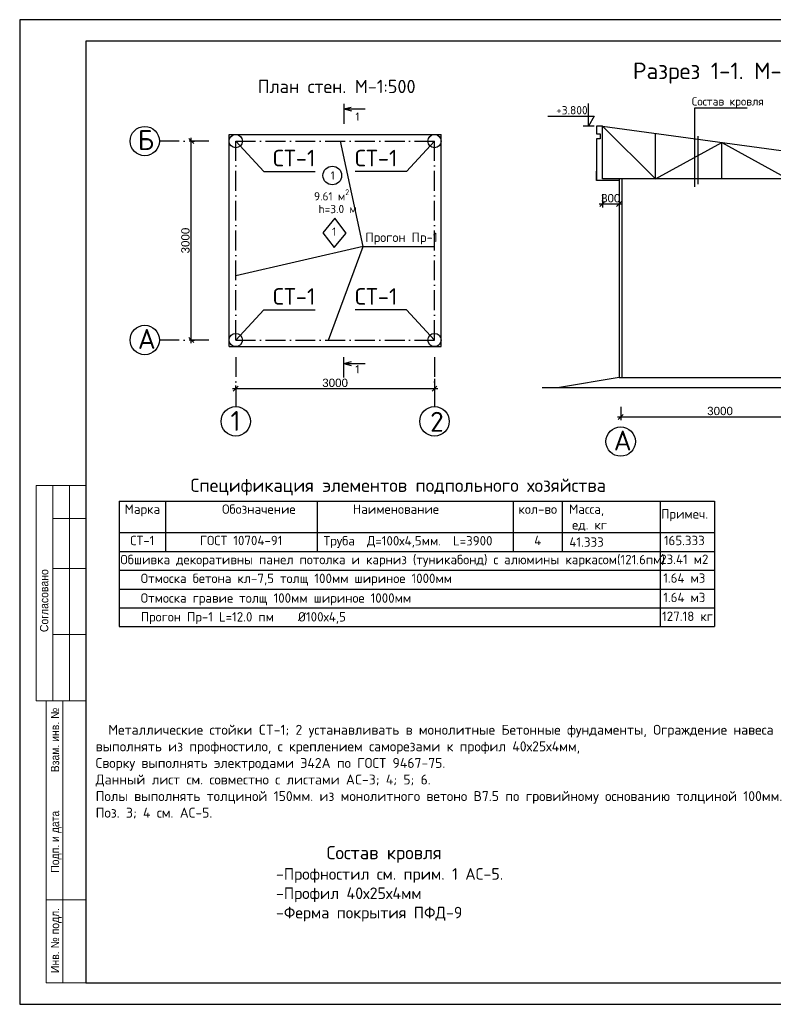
# Model space of a CAD drawing. Header units: millimetres. Extents: x 1527433 to 14789979, y -245576 to 11310.
# Tile 9 of 135: x 1761211 to 1783961, y -167205 to -137505. Entities that reach past the tile are written whole.
import ezdxf

# ---------------------------------------------------------------- set-up
doc = ezdxf.new("R2010")
doc.units = ezdxf.units.MM
doc.linetypes.add('ACAD_ISO10W100', pattern=[18, 12, -3, 0, -3])
doc.layers.add('G-ANNO-TTLB-THIN_Ном._пера__1', color=7, linetype='Continuous', lineweight=15)
doc.layers.add('G-ANNO-TTLB_Ном._пера__1', color=7, linetype='Continuous', lineweight=15)
doc.layers.add('tsokol', color=7, linetype='Continuous', true_color=0x712c23)
doc.styles.get("Standard").update_dxf_attribs({"font": 'isocpeur.ttf', "height": 250})
doc.styles.add('ValeraTextStyle', font='isocpeur.ttf')
doc.styles.add('ГОСТ Б М-100', font='arial.ttf', dxfattribs={"height": 250})
doc.styles.add('Мухриддин 1 100', font='isocpeur.ttf', dxfattribs={"height": 250})
doc.styles.add('СГЕНЕРИР_СТИЛЬ_1', font='arial.ttf')
doc.dimstyles.new('ГОСТ -М100', dxfattribs={"dimscale": 100, "dimtxt": 250, "dimasz": 1.5, "dimexe": 1, "dimexo": 1, "dimgap": 0.5, "dimtad": 1, "dimdec": 0, "dimlfac": -1, "dimtxsty": 'ГОСТ Б М-100', "dimblk": 'OBLIQUE', "dimcen": 1.5, "dimdle": 1, "dimclrd": 251, "dimclre": 256, "dimclrt": 251, "dimadec": 0, "dimazin": 0, "dimtfac": 1, "dimtdec": 0, "dimtmove": 0, "dimatfit": 3, "dimldrblk": 'OBLIQUE', "dimfxl": 6, "dimfxlon": 1, "dimfrac": 2, "dimlwd": -1, "dimlwe": -1, "dimarcsym": 0})

# ---------------------------------------------------------------- blocks, each defined once
blk = doc.blocks.new('_Oblique')
at = {"color": 0, "linetype": 'ByBlock', "lineweight": -2}
blk.add_line((-0.5, -0.5), (0.5, 0.5), dxfattribs=at)
blk = doc.blocks.new('*D898')
at = {"color": 251, "ltscale": 5, "transparency": 16777216}
blk.add_line((1766392, -147267), (1766392, -141067), dxfattribs=at)
at = {"ltscale": 5, "transparency": 16777216}
for p, q in [((1766392, -141167), (1766492, -141167)), ((1766392, -147167), (1766492, -147167))]:
    blk.add_line(p, q, dxfattribs=at)
at = {"layer": 'Defpoints', "color": 0, "ltscale": 5, "transparency": 16777216}
for p in [(1766392, -141167), (1766392, -141167), (1766392, -147167)]:
    blk.add_point(p, dxfattribs=at)
at = {"color": 251, "ltscale": 5, "transparency": 16777216, "xscale": 150, "yscale": 150, "zscale": 150}
for p, rotation in [((1766392, -141167), 90), ((1766392, -147167), 270)]:
    blk.add_blockref('_Oblique', p, dxfattribs=dict(at, rotation=rotation))
at = {"color": 251, "ltscale": 5, "transparency": 16777216, "insert": (1766215, -144167), "char_height": 250, "attachment_point": 5, "rotation": 90, "style": 'ГОСТ Б М-100'}
blk.add_mtext('3000', dxfattribs=at)
blk = doc.blocks.new('*D899')
at = {"ltscale": 5, "transparency": 16777216}
for p, q in [((1773733, -148337), (1773733, -148737)), ((1767733, -148637), (1767733, -148537))]:
    blk.add_line(p, q, dxfattribs=at)
at = {"color": 251, "ltscale": 5, "transparency": 16777216}
blk.add_line((1773833, -148637), (1767633, -148637), dxfattribs=at)
at = {"layer": 'Defpoints', "color": 0, "ltscale": 5, "transparency": 16777216}
for p in [(1773733, -148215), (1767733, -148637), (1767733, -148637)]:
    blk.add_point(p, dxfattribs=at)
at = {"color": 251, "ltscale": 5, "transparency": 16777216, "xscale": 150, "yscale": 150, "zscale": 150, "rotation": 180}
blk.add_blockref('_Oblique', (1767733, -148637), dxfattribs=at)
at = {"color": 251, "ltscale": 5, "transparency": 16777216, "xscale": 150, "yscale": 150, "zscale": 150}
blk.add_blockref('_Oblique', (1773733, -148637), dxfattribs=at)
at = {"color": 251, "ltscale": 5, "transparency": 16777216, "insert": (1770733, -148460), "char_height": 250, "attachment_point": 5, "style": 'ГОСТ Б М-100'}
blk.add_mtext('3000', dxfattribs=at)
blk = doc.blocks.new('*D900')
at = {"ltscale": 5, "transparency": 16777216}
for p, q in [((1779353, -149187), (1779353, -149587)), ((1785353, -149187), (1785353, -149587))]:
    blk.add_line(p, q, dxfattribs=at)
at = {"color": 251, "ltscale": 5, "transparency": 16777216}
blk.add_line((1779253, -149487), (1785453, -149487), dxfattribs=at)
at = {"layer": 'Defpoints', "color": 0, "ltscale": 5, "transparency": 16777216}
for p in [(1779353, -148300), (1785353, -148300), (1785353, -149487)]:
    blk.add_point(p, dxfattribs=at)
at = {"color": 251, "ltscale": 5, "transparency": 16777216, "xscale": 150, "yscale": 150, "zscale": 150, "rotation": 180}
blk.add_blockref('_Oblique', (1779353, -149487), dxfattribs=at)
at = {"color": 251, "ltscale": 5, "transparency": 16777216, "xscale": 150, "yscale": 150, "zscale": 150}
blk.add_blockref('_Oblique', (1785353, -149487), dxfattribs=at)
at = {"color": 251, "ltscale": 5, "transparency": 16777216, "insert": (1782353, -149309), "char_height": 250, "attachment_point": 5, "style": 'ГОСТ Б М-100'}
blk.add_mtext('3000', dxfattribs=at)
blk = doc.blocks.new('*D911')
at = {"ltscale": 5, "transparency": 16777216}
for p, q in [((1778803, -142768), (1778803, -143168)), ((1779303, -142768), (1779303, -143168))]:
    blk.add_line(p, q, dxfattribs=at)
at = {"color": 251, "ltscale": 5, "transparency": 16777216}
blk.add_line((1779403, -143068), (1778703, -143068), dxfattribs=at)
at = {"layer": 'Defpoints', "color": 0, "ltscale": 5, "transparency": 16777216}
for p in [(1778803, -142300), (1779303, -142300), (1778803, -143068)]:
    blk.add_point(p, dxfattribs=at)
at = {"color": 251, "ltscale": 5, "transparency": 16777216, "xscale": 150, "yscale": 150, "zscale": 150, "rotation": 180}
blk.add_blockref('_Oblique', (1778803, -143068), dxfattribs=at)
at = {"color": 251, "ltscale": 5, "transparency": 16777216, "xscale": 150, "yscale": 150, "zscale": 150}
blk.add_blockref('_Oblique', (1779303, -143068), dxfattribs=at)
at = {"color": 251, "ltscale": 5, "transparency": 16777216, "insert": (1779053, -142891), "char_height": 250, "attachment_point": 5, "style": 'ГОСТ Б М-100'}
blk.add_mtext('300', dxfattribs=at)
blk = doc.blocks.new('бок штамп')
at = {"layer": 'G-ANNO-TTLB-THIN_Ном._пера__1', "linetype": 'Continuous'}
blk.add_line((1000, 0), (1000, -6500), dxfattribs=at)
at = {"layer": 'G-ANNO-TTLB_Ном._пера__1', "linetype": 'Continuous'}
for p, q in [((1500, 0), (0, 0)), ((0, 0), (0, -6500)), ((500, 0), (500, -6500)), ((500, -1000), (1500, -1000)), ((500, -2500), (1500, -2500)), ((500, -4500), (1500, -4500)), ((0, -6500), (1500, -6500)), ((1500, -6500), (300, -6500)), ((300, -6500), (300, -15000)), ((800, -6500), (800, -15000)), ((300, -12500), (1500, -12500)), ((300, -15000), (1500, -15000))]:
    blk.add_line(p, q, dxfattribs=at)
at = {"layer": 'G-ANNO-TTLB_Ном._пера__1', "linetype": 'Continuous', "insert": (113, -3474), "char_height": 250, "attachment_point": 2, "rotation": 90, "style": 'СГЕНЕРИР_СТИЛЬ_1'}
blk.add_mtext('{\\W0.900000x;Согласовано}', dxfattribs=at)
at = {"layer": 'G-ANNO-TTLB_Ном._пера__1', "linetype": 'Continuous', "char_height": 250, "attachment_point": 2, "rotation": 90, "style": 'СГЕНЕРИР_СТИЛЬ_1'}
for s, insert, width in [('{\\W0.900000x;Взам. инв. №}', (441, -7677), 2051.61), ('{\\W0.900000x;Подп. и дата}', (441, -10747), 2087.82), ('{\\W0.900000x;Инв. № подл.}', (441, -13724), 2009.37)]:
    blk.add_mtext(s, dxfattribs=dict(at, insert=insert, width=width))

msp = doc.modelspace()

# ---------------------------------------------------------------- linework, layer by layer
at = {"color": 40, "lineweight": 30}
for p, q in [((1770997.454, -140040.721), (1770997.454, -140650.486)), ((1770997.454, -140197.153), (1771214.726, -140139.688)), ((1770997.454, -140197.153), (1771636.49, -140197.153)), ((1770997.454, -140197.153), (1771224.312, -140257.81)), ((1770997.454, -148292.948), (1770997.454, -147683.182)), ((1770997.454, -147874.986), (1771224.312, -147814.329)), ((1770997.454, -147874.986), (1771636.49, -147874.986)), ((1770997.454, -147874.986), (1771214.726, -147932.451))]:
    msp.add_line(p, q, dxfattribs=at)
for p, q in [((1778378.604, -140713.958), (1778378.604, -140034.606)), ((1783170.96, -140172.501), (1781585.147, -140172.501)), ((1781585.147, -140172.501), (1781585.147, -142550.393)), ((1777151.38, -140419.415), (1778549.841, -140419.415)), ((1778549.841, -140419.415), (1778378.604, -140713.958)), ((1778549.841, -140713.958), (1778224.744, -140713.958)), ((1778802.845, -140713.958), (1778618.219, -140713.958)), ((1778618.219, -140713.958), (1778618.219, -140944.795)), ((1778802.845, -142300.259), (1778802.845, -140713.958)), ((1778802.845, -140713.958), (1786002.845, -141700.259)), ((1778618.219, -140944.795), (1778737.615, -140944.795)), ((1778737.615, -140944.795), (1778737.615, -141096.729)), ((1780402.845, -142300.259), (1780402.845, -140933.136)), ((1781682.21, -141015.545), (1781682.21, -142467.58)), ((1778737.615, -141096.729), (1778618.219, -141096.729)), ((1778618.219, -141096.729), (1778618.219, -142353.405)), ((1782402.845, -142300.259), (1782402.845, -141207.108)), ((1778618.219, -142353.405), (1778618.219, -142069.422)), ((1779302.845, -142353.405), (1778618.219, -142353.405)), ((1786002.845, -142300.259), (1778802.845, -142300.259)), ((1779302.845, -148300.259), (1777502.845, -148600.259)), ((1779302.845, -148300.259), (1785402.845, -148300.259)), ((1776983.481, -148600.259), (1787657.002, -148600.259))]:
    msp.add_line(p, q)
at = {"lineweight": 30, "ltscale": 5}
for p, q in [((1767532.712, -140966.834), (1773932.712, -140966.834)), ((1767532.712, -147366.834), (1767532.712, -140966.834)), ((1773932.712, -147366.834), (1773932.712, -140966.834)), ((1767532.712, -147366.834), (1773932.712, -147366.834))]:
    msp.add_line(p, q, dxfattribs=at)
at = {"color": 55, "linetype": 'ACAD_ISO10W100', "ltscale": 50}
for p, q in [((1766924.619, -141166.834), (1765429.942, -141166.834)), ((1767732.712, -141166.834), (1773732.712, -141166.834)), ((1767732.712, -147166.834), (1767732.712, -141166.834)), ((1773732.712, -147166.834), (1773732.712, -141166.834)), ((1766924.619, -147166.834), (1765429.942, -147166.834)), ((1767732.712, -147166.834), (1773732.712, -147166.834)), ((1767732.712, -147682.552), (1767732.712, -149177.23)), ((1773732.712, -147682.552), (1773732.712, -149177.23))]:
    msp.add_line(p, q, dxfattribs=at)
at = {"color": 21}
for p, q in [((1771574.883, -144344.178), (1770894.939, -141166.834)), ((1771574.883, -144344.178), (1767732.712, -145235.204)), ((1770532.303, -147166.834), (1771574.883, -144344.178)), ((1771574.883, -144344.178), (1773732.712, -144344.178))]:
    msp.add_line(p, q, dxfattribs=at)
for points in [[(1761211.03, -167204.895), (1803211.03, -167204.895), (1803211.03, -137504.895), (1761211.03, -137504.895)], [(1763211.03, -166554.895), (1802561.03, -166554.895), (1802561.03, -138154.895), (1763211.03, -138154.895)], [(1779302.845, -148300.259), (1779402.845, -148300.259), (1779402.845, -142300.259), (1779302.845, -142300.259)], [(1770725.016, -143488.361), (1770358.962, -143933.004), (1770705.242, -144377.103), (1771065.922, -143947.404)]]:
    msp.add_lwpolyline(points, close=True)
msp.add_lwpolyline([(1778802.845, -140713.958), (1780402.845, -142300.259), (1782402.845, -141207.108), (1784402.845, -142300.259), (1786002.845, -141700.259)])
at = {"ltscale": 5}
for points in [[(1767732.712, -141166.834), (1768576.972, -142080.955), (1770129.206, -142080.955)], [(1773732.712, -141166.834), (1772888.453, -142080.955), (1771336.219, -142080.955)], [(1767732.712, -147166.834), (1768576.972, -146252.713), (1770129.206, -146252.713)], [(1773732.712, -147166.834), (1772888.453, -146252.713), (1771336.219, -146252.713)]]:
    msp.add_lwpolyline(points, dxfattribs=at)
for centre in [(1764986.572, -141166.834), (1764986.572, -147166.834), (1767732.712, -149620.6), (1773732.712, -149620.6), (1779352.845, -150229.929)]:
    msp.add_circle(centre, 443.37, dxfattribs=at)
at = {"lineweight": 30, "ltscale": 5}
for centre in [(1767732.712, -141166.834), (1773732.712, -141166.834), (1767732.712, -147166.834), (1773732.712, -147166.834)]:
    msp.add_circle(centre, 200, dxfattribs=at)
msp.add_circle((1770648.388, -142204.438), 281.356)
at = {"layer": 'tsokol', "linetype": 'ByBlock'}
for p, q in [((1764210.977, -152032.761), (1782180.817, -152032.761)), ((1764210.977, -152032.761), (1764210.977, -155812.976)), ((1765617.423, -152032.761), (1765617.423, -153544.976)), ((1770189.919, -152032.761), (1770189.919, -153544.976)), ((1776111.796, -152032.761), (1776111.796, -153544.976)), ((1777585.996, -152032.761), (1777585.996, -153544.976)), ((1780540.157, -152032.761), (1780540.157, -155812.976)), ((1782180.817, -152032.761), (1782180.817, -155812.976)), ((1764210.977, -152977.976), (1782180.817, -152977.976)), ((1764210.977, -152977.976), (1782180.817, -152977.976)), ((1764210.977, -153544.976), (1782180.817, -153544.976)), ((1764210.977, -153544.976), (1782180.817, -153544.976)), ((1764210.977, -154111.976), (1782180.817, -154111.976)), ((1764210.977, -154111.976), (1782180.817, -154111.976)), ((1764210.977, -154678.976), (1782180.817, -154678.976)), ((1764210.977, -154678.976), (1782180.817, -154678.976)), ((1764210.977, -155245.976), (1782180.817, -155245.976)), ((1764210.977, -155245.976), (1782180.817, -155245.976)), ((1764210.977, -155812.976), (1782180.817, -155812.976))]:
    msp.add_line(p, q, dxfattribs=at)

# ---------------------------------------------------------------- block references
msp.add_blockref('бок штамп', (1761711.03, -151554.895))

# ---------------------------------------------------------------- texts
at = {"insert": (1782699.116, -139116.126), "char_height": 500, "width": 6980, "attachment_point": 5, "style": 'ValeraTextStyle'}
msp.add_mtext('Разрез 1-1. М-1:500 ', dxfattribs=at)
at = {"insert": (1768399.047, -139318.568), "char_height": 400, "width": 6038.6144, "attachment_point": 1}
msp.add_mtext('План стен. М-1:500 ', dxfattribs=at)
at = {"color": 42}
for s, width, insert, char_height, attachment_point in [('\\A1;Состав кровля', 2684.37998, (1781500.28, -139844.624), 250, 1), ('\\A1;+3.800', 1809.00043, (1778355.977, -140110.936), 250, 3), ('\\A1;      Состав кровля\\P{\\A0;\\H0.875x;-Профностил см. прим. 1 АС-5.\\P-Профил 40х25х4мм\\P-Ферма покрытия ПФД-9}', 7865.36389, (1768947.482, -162429.66), 400, 1)]:
    msp.add_mtext_dynamic_manual_height_columns(s, width=width, gutter_width=1000, heights=[0], dxfattribs=dict(at, insert=insert, char_height=char_height, attachment_point=attachment_point))
at = {"color": 40, "char_height": 250, "style": 'Мухриддин 1 100'}
for insert, attachment_point in [((1771470.381, -140302.114), 3), ((1771470.381, -148171.886), 9)]:
    msp.add_mtext_dynamic_manual_height_columns('1', width=250, gutter_width=1250, heights=[0], dxfattribs=dict(at, insert=insert, attachment_point=attachment_point))
at = {"ltscale": 5}
for s, width, insert, char_height, attachment_point in [('Б', 358.64447, (1764777.56, -140835.155), 600, 1), ('{\\fISOCPEUR|b0|i0|c204|p34;СТ-1}', 958.16039, (1770135.236, -141429.11), 500, 3), ('{\\fISOCPEUR|b0|i0|c204|p34;СТ-1}', 958.16039, (1771330.189, -141429.11), 500, 1), ('{\\fISOCPEUR|b0|i0|c204|p34;СТ-1}', 958.16039, (1770135.236, -146102.501), 500, 9), ('{\\fISOCPEUR|b0|i0|c204|p34;СТ-1}', 958.16039, (1771330.189, -146102.501), 500, 7), ('А', 358.64447, (1764777.56, -146835.155), 600, 1), ('1', 358.64447, (1767574.741, -149309.054), 600, 1), ('2', 358.64447, (1773600.428, -149333.306), 600, 1), ('А', 358.64447, (1779143.833, -149898.249), 600, 1)]:
    msp.add_mtext_dynamic_manual_height_columns(s, width=width, gutter_width=12.5, heights=[0], dxfattribs=dict(at, insert=insert, char_height=char_height, attachment_point=attachment_point))
at = {"char_height": 250, "attachment_point": 1}
for s, width, insert in [('1', 383.56987, (1770597.288, -142078.048)), ('h=3.0 м', 1792.31081, (1770230.419, -143091.797)), ('1', 383.56987, (1770641.283, -143773.496))]:
    msp.add_mtext_dynamic_manual_height_columns(s, width=width, gutter_width=1250, heights=[0], dxfattribs=dict(at, insert=insert))
at = {"color": 40, "insert": (1770094.893, -142622.596), "char_height": 250, "attachment_point": 1}
msp.add_mtext_dynamic_manual_height_columns('\\A1;9.61 м{\\H0.7x;\\S2^ ;}', width=2458.22204, gutter_width=1250, heights=[0], dxfattribs=at)
at = {"color": 42, "insert": (1763504.376, -158774.299), "char_height": 300, "width": 20513.97724, "attachment_point": 1}
msp.add_mtext('  Металлические стойки CT-1; 2 устанавливать в монолитные Бетонные фундаменты, Ограждение навеса выполнять из профностило, с креплением саморезами к профил 40х25х4мм,\\PСворку выполнять электродами Э42А по ГОСТ 9467-75.\\PДанный лист см. совместно с листами AC-3; 4; 5; 6.\\PПолы выполнять толциной 150мм. из монолитного ветоно В7.5 по гровийному основанию толциной 100мм.\\PПоз. 3; 4 см. АС-5.', dxfattribs=at)
at = {"layer": 'tsokol', "linetype": 'ByBlock', "style": 'ValeraTextStyle'}
for s, insert, char_height, width, attachment_point in [('Прогон Пр-1 ', (1771646.326, -144107.248), 283.5, 2378.23409, 4), ('Спецификация элементов подпольного хозяйства', (1772639.378, -151602.516), 400, 17603.88151, 5), ('Марка', (1764914.2, -152127.261), 283.5, 1217.44551, 2), ('Обозначение', (1768430.517, -152127.261), 283.5, 2816.1, 2), ('Наименование', (1772569.617, -152127.261), 283.5, 5084.1, 2), ('кол-во', (1776848.896, -152127.261), 283.5, 1285.2, 2), ('Масса,   ед. кг', (1778323.096, -152127.261), 283.5, 1285.2, 2), ('Примеч.', (1781282.917, -152271.183), 283.5, 1285.2, 2), ('СТ-1', (1764914.2, -153072.476), 283.5, 1217.44551, 2), ('ГОСТ 10704-91', (1767898.722, -153072.476), 283.5, 2816.1, 2), ('Труба  Д=100х4,5мм.  L=3900', (1770384.271, -153261.476), 283.5, 5494.94902, 4), ('4', (1776848.896, -153072.476), 283.5, 1285.2, 2), ('41.333', (1778323.096, -153261.476), 283.5, 1285.2, 5), ('165.333', (1781273.268, -153072.476), 283.5, 1626.09851, 2), ('Обшивка декоративны панел потолка и карниз (туникабонд) с алюмины каркасом(121.6пм)', (1764251.017, -153828.476), 283.5, 16531.7763, 4), ('23.41 м2', (1781273.268, -153639.476), 283.5, 1626.09851, 2), ('Отмоска бетона кл-7,5 толщ 100мм шириное 1000мм', (1764865.908, -154395.476), 283.5, 10232.27914, 4), ('1.64 м3', (1781273.268, -154206.476), 283.5, 1626.09851, 2), ('Отмоска гравие толщ 100мм шириное 1000мм', (1764865.908, -154988.444), 283.5, 10232.27914, 4), ('1.64 м3', (1781273.268, -154790.971), 283.5, 1626.09851, 2), ('Прогон Пр-1 L=12.0 пм    %%C100х4,5', (1764865.908, -155555.444), 283.5, 10232.27914, 4), ('127.18 кг', (1781368.911, -155357.971), 283.5, 1626.09851, 2)]:
    msp.add_mtext(s, dxfattribs=dict(at, insert=insert, char_height=char_height, width=width, attachment_point=attachment_point))

# ---------------------------------------------------------------- dimensions: what is measured, and where the dimension line sits
at = {"ltscale": 5}
for base, p1, p2, angle, picture, middle in [((1766392.243, -141166.834), (1766392.243, -147166.834), (1766392.243, -141166.834), 90, '*D898', (1766214.514, -144166.834)), ((1767732.712, -148637.348), (1773732.712, -148214.929), (1767732.712, -148637.348), 180, '*D899', (1770732.712, -148459.62))]:
    dim = msp.add_linear_dim(base=base, p1=p1, p2=p2, angle=angle, dimstyle='ГОСТ -М100', override={"dimtxt": 500, "dimlfac": 0.5, "dimfxl": 3}, dxfattribs=at)
    dim.commit()
    dim.dimension.update_dxf_attribs({"geometry": picture, "text_midpoint": middle})
dim = msp.add_linear_dim(base=(1778802.845, -143068.334), p1=(1779302.845, -142300.259), p2=(1778802.845, -142300.259), text='300', dimstyle='ГОСТ -М100', override={"dimtxt": 500, "dimasz": 1.5, "dimexe": 1, "dimexo": 1, "dimlfac": 0.5, "dimdle": 1, "dimfxl": 3}, dxfattribs=at)
dim.commit()
dim.dimension.update_dxf_attribs({"geometry": '*D911', "text_midpoint": (1779052.845, -143068.334), "dimtype": 160})
dim = msp.add_linear_dim(base=(1785352.845, -149486.559), p1=(1779352.845, -148300.259), p2=(1785352.845, -148300.259), dimstyle='ГОСТ -М100', override={"dimtxt": 500, "dimlfac": 0.5, "dimfxl": 3}, dxfattribs=at)
dim.commit()
dim.dimension.update_dxf_attribs({"geometry": '*D900', "text_midpoint": (1782352.845, -149308.83)})

doc.saveas('drawing.dxf')
